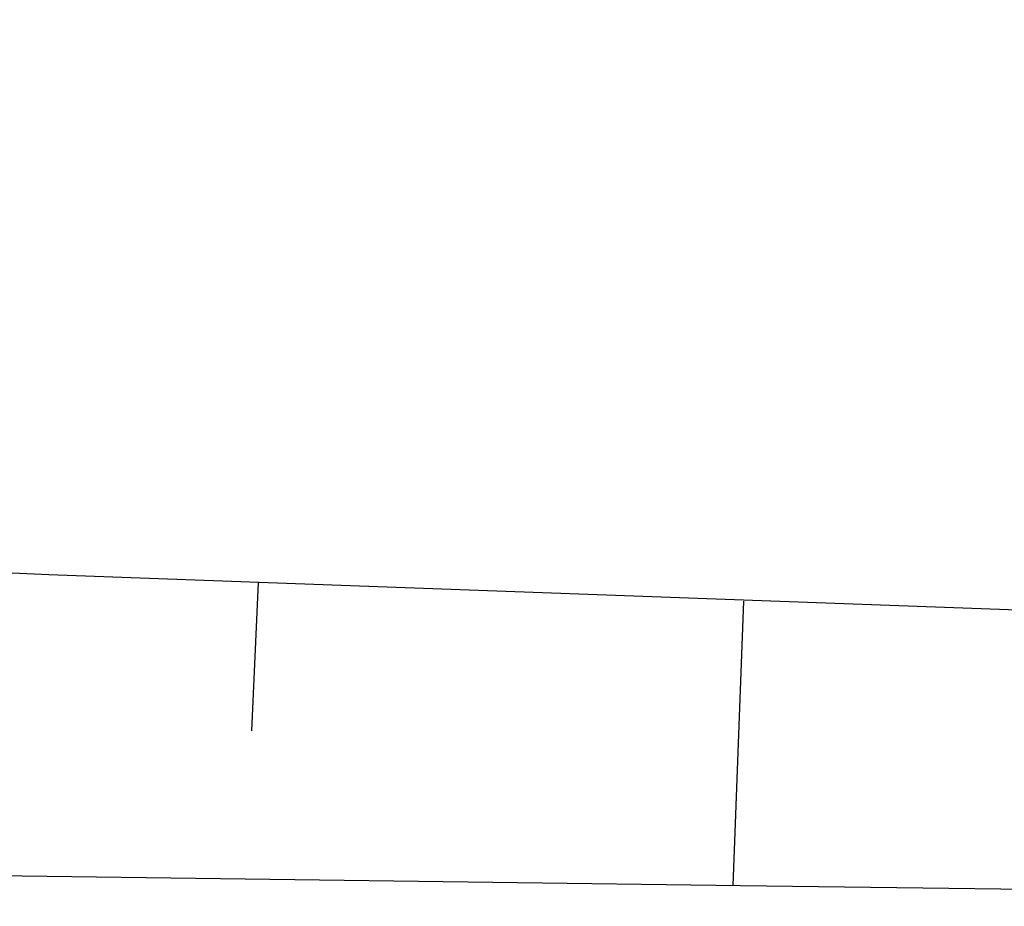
# Model space of a CAD drawing. Extents: x 0 to 1135, y 0 to 420.
# Tile 49 of 116: x 717.74 to 719.53, y 128.29 to 129.9. Entities that reach past the tile are written whole.
import ezdxf

# ---------------------------------------------------------------- set-up
doc = ezdxf.new("R2010")
doc.units = 0
doc.header["$LTSCALE"] = 2
doc.header["$MEASUREMENT"] = 0
doc.linetypes.add('AUSGEZOGEN', pattern=[0])
for name, color, linetype in [('FBRTOP', 8, 'AUSGEZOGEN'), ('Rinne', 200, 'CONTINUOUS'), ('Wege', 15, 'CONTINUOUS')]:
    doc.layers.add(name, color=color, linetype=linetype)

msp = doc.modelspace()

# ---------------------------------------------------------------- hatches: boundary and pattern name
at = {"layer": 'Rinne'}
h = msp.add_hatch(dxfattribs=at)
h.set_pattern_fill('ANSI31', color=256, scale=20, style=0)
edge = h.paths.add_edge_path()
edge.add_arc((1155.6564, -2242.5577), 2522.1844, 99.4308604, 99.683895, ccw=False)
edge.add_arc((887.2946, -626.9161), 884.4067, 99.0035505, 99.4308605, ccw=False)
edge.add_arc((7865.4347, -44667.4953), 45474.395, 98.98887566, 99.00355054, ccw=False)
edge.add_arc((893.7826, -594.8365), 853.7362, 98.881774, 98.9888756, ccw=False)
edge.add_arc((774.3448, 169.4683), 80.1555, 94.928343, 98.881774, ccw=False)
edge.add_arc((745.7622, 500.9431), 252.5493, 274.928343, 277.155284)
edge.add_arc((775.5911, 263.3316), 13.0729, 277.15528, 285.39417)
edge.add_arc((750.9073, 352.9812), 106.0586, 285.394167, 288.284531)
edge.add_arc((1039.7238, -1545.7676), 1815.0227, 99.5469645, 99.7473061, ccw=False)
edge.add_arc((850.3513, -419.7925), 673.2338, 99.2180149, 99.5469647, ccw=False)
edge.add_arc((74345.8188, -453292.2523), 459470.6276, 99.21719543, 99.218014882, ccw=False)
edge.add_arc((750.1139, 238.8824), 7.0078, 99.00731, 99.21714, ccw=False)
edge.add_arc((1870.5495, -6829.4307), 7163.5731, 98.99620003, 99.0073128, ccw=False)
edge.add_arc((20211.8351, -122681.4295), 124458.451, 98.993537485, 98.996203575, ccw=False)
edge.add_arc((2641.993, -11668.7736), 12064.0155, 98.98016818, 98.99353748, ccw=False)
edge.add_arc((3231.7029, -15400.4227), 15841.973, 98.96849684, 98.98016358, ccw=False)
edge.add_arc((765.5897, 225.6051), 22.54, 97.66217, 98.9685, ccw=False)
edge.add_arc((1031.8262, -1753.3622), 2019.3358, 97.52416, 97.6621714, ccw=False)
edge.add_arc((776.1203, 182.6083), 66.5513, 94.741647, 97.52416, ccw=False)
edge.add_arc((746.8393, 535.6187), 287.6713, 274.741647, 276.079888)
edge.add_arc((775.7956, 263.7643), 14.2792, 276.07989, 285.38728)
edge.add_arc((760.786, 318.3038), 70.8463, 285.387278, 289.56211)

# ---------------------------------------------------------------- linework, layer by layer
at = {"layer": 'FBRTOP', "const_width": 0.5}
for points in [[(616.0509, 211.1647, 0.000645), (628.5823, 211.8747, 0.000637), (641.7728, 212.6561, 0.000715), (653.5273, 213.3843, 0.000575), (668.514, 214.3515, 0.000867), (678.4632, 215.0225, 0.000165), (689.1773, 215.7672, 0.000404), (693.5561, 216.0766, 0.000004), (698.4754, 216.4283, -0.000016), (703.3947, 216.7799, -0.000001), (715.8628, 217.6706, 0.000009), (728.3309, 218.5614, 0.00001), (740.799, 219.4527, -0.000012), (753.2671, 220.3439, -0.000007), (765.7352, 221.2347, 0.000008), (778.2033, 222.1255, 0.000004), (815.6082, 224.7987, -0.000002), (853.013, 227.4719, -0.000001), (902.8859, 231.0358, 0.000001), (950, 234.4027, 0.000002)], [(616.2719, 207.1708, 0.000645), (628.8137, 207.8814, 0.000637), (642.0152, 208.6634, 0.000715), (653.7792, 209.3922, 0.000575), (668.7773, 210.3602, 0.000867), (678.7337, 211.0316, 0.000165), (689.4558, 211.7769, 0.000404), (693.838, 212.0866, 0.000004), (698.759, 212.4383, -0.000016), (703.6799, 212.7901, -0.000001), (716.1479, 213.6808, 0.000009), (728.616, 214.5716, 0.00001), (741.0841, 215.4628, -0.000012), (753.5523, 216.3541, -0.000007), (766.0204, 217.2449, 0.000008), (778.4884, 218.1356, 0.000004), (815.8933, 220.8088, -0.000002), (853.2981, 223.482, -0.000001), (903.171, 227.046, 0.000001), (950, 230.3925, 0.000002)]]:
    msp.add_lwpolyline(points, format="xyb", dxfattribs=at)
at = {"layer": 'Wege', "linetype": 'Continuous'}
for p, q in [((715.3432, 129.0002), (717.7937, 128.8938)), ((717.7937, 128.8938), (720.2445, 128.8042)), ((718.1748, 128.8788), (718.1628, 128.609)), ((719.0594, 128.8453), (719.0396, 128.3271)), ((717.0541, 128.3539), (719.0535, 128.3269)), ((719.0535, 128.3269), (720.0532, 128.3152))]:
    msp.add_line(p, q, dxfattribs=at)

doc.saveas('drawing.dxf')
